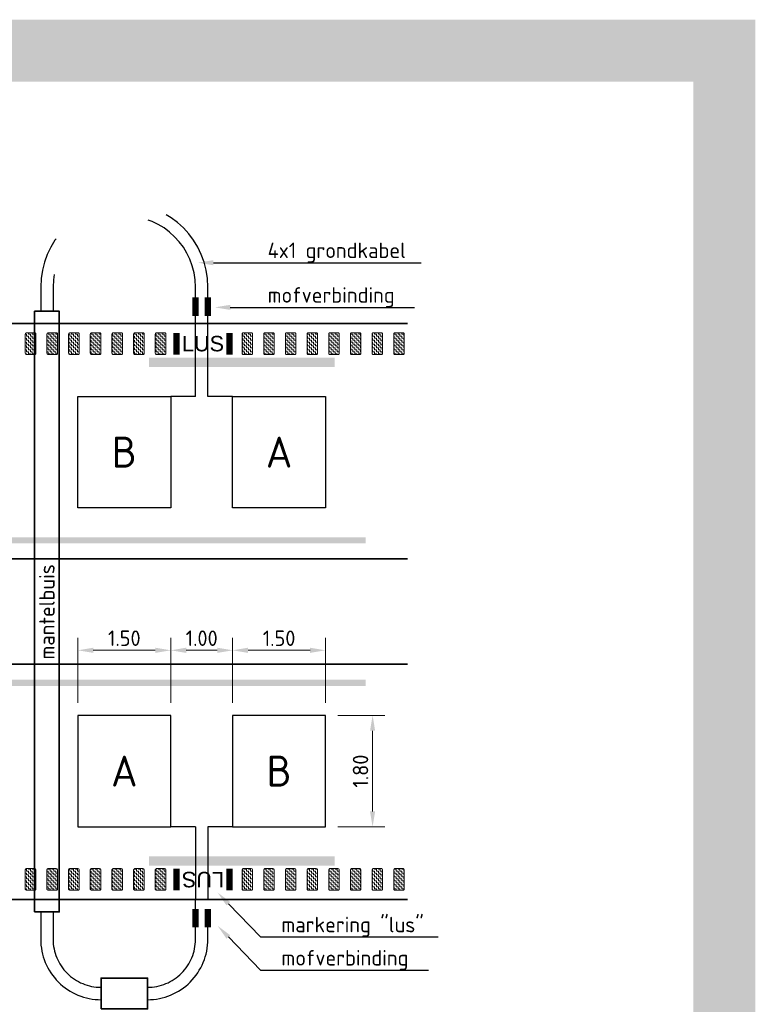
# Model space of a CAD drawing. Header units: metres. Extents: x -699 to 2316, y -1199 to 781.
# Tile 178 of 256: x -25 to -13, y -61 to -45. Entities that reach past the tile are written whole.
import ezdxf
from ezdxf import colors
from ezdxf.entities.mleader import LeaderData, LeaderLine
from ezdxf.enums import TextEntityAlignment as Align
from ezdxf.lldxf.tags import DXFTag
from ezdxf.math import Vec2, Vec3

# ---------------------------------------------------------------- set-up
doc = ezdxf.new("R2010")
doc.units = ezdxf.units.M
doc.header["$PDMODE"] = 1
doc.linetypes.add('NLCS-HIDDEN', pattern=[4, 2, -2])
doc.linetypes.add('VW-3-3_STREEP', pattern=[6, 3, -3])
for name, color, linetype, lineweight in [('N-WA-VW-MARKERING_DYNAMISCH-G', 7, 'Continuous', 35), ('N-WE-KL-MANTELBUIS-G', 7, 'Continuous', 35), ('N-WE-KL-TELPUNT_KABEL-G', 100, 'KL-TELPUNT', 35), ('N-WE-KL-TELPUNT_KABEL-GN', 100, 'NLCS-HIDDEN', 25), ('N-WE-KL-TELPUNT_TELKAST-G', 100, 'Continuous', 35), ('N-WE-VH-KANTVERHARDING-G', 210, 'Continuous', 35), ('N-WE-VH-VERHARDING_BETONSTRAATSTEEN-A', 252, 'Continuous', 18), ('N-WE-VW-MARKERING_LANGS_STREEP_33-G', 7, 'VW-3-3_STREEP', 13), ('N-WE-VW-MARKERING_LANGS_STREEP_DOORGETROKKEN-G', 7, 'Continuous', 13), ('N-WE-VW-MARKERING_SYMBOOL-G', 7, 'Continuous', 35), ('X-XX-AL-M', 7, 'Continuous', 18), ('X-XX-AL-T25', 7, 'Continuous', 25), ('X-XX-AL-T50', 130, 'Continuous', 50)]:
    doc.layers.add(name, color=color, linetype=linetype, lineweight=lineweight)
doc.styles.add('ariel', font='arial.ttf')
doc.styles.add('NLCS-ISO', font='NLCS-ISO.ttf')
doc.styles.add('NLCS-ISO-M100-T25', font='NLCS-ISO.ttf', dxfattribs={"height": 0.25})
doc.styles.get("Standard").update_dxf_attribs({"font": 'romans'})
tags = doc.linetypes.add('KL-TELPUNT', pattern='A,14,-1,["TP",Standard,S=1.8,R=0,X=1,Y=-0.9],-5,30', length=50).pattern_tags.tags
tags[6] = DXFTag(74, 10)
doc.dimstyles.new('NLCS-M100-T25-PIJL_A_L2_H1', dxfattribs={"dimscale": 0.1, "dimtxt": 2.5, "dimasz": 2.5, "dimexe": 2, "dimexo": 2, "dimgap": 0.7, "dimtad": 1, "dimzin": 0, "dimdsep": 46, "dimtxsty": 'NLCS-ISO-M100-T25', "dimcen": 0, "dimdle": 2, "dimclrd": 256, "dimclre": 256, "dimclrt": 256, "dimadec": 1, "dimazin": 0, "dimtfac": 1, "dimtdec": 3, "dimtofl": 0, "dimtmove": 0, "dimatfit": 3, "dimfxl": 2, "dimtfillclr": 256, "dimtolj": 1, "dimtzin": 0, "dimlwd": -1, "dimlwe": -1, "dimarcsym": 0})
pattern_1 = [(90, (2.636113, 76.951647), (-0.03175, 0.03175), [0.03175, -0.03175]), (180, (2.636113, 76.983397), (-0.03175, -0.03175), [0.03175, -0.03175])]

# ---------------------------------------------------------------- blocks, each defined once
blk = doc.blocks.new('*D1953')
at = {"layer": 'Defpoints', "color": 0, "transparency": 16777216}
for p in [(-20.251, -55.533), (-21.751, -56.583), (-20.251, -56.583)]:
    blk.add_point(p, dxfattribs=at)
at = {"layer": 'X-XX-AL-M', "transparency": 16777216}
for p, q in [((-21.751, -56.383), (-21.751, -55.333)), ((-20.251, -56.383), (-20.251, -55.333)), ((-21.501, -55.533), (-20.501, -55.533))]:
    blk.add_line(p, q, dxfattribs=at)
for points in [[(-21.501, -55.491), (-21.501, -55.575), (-21.751, -55.533)], [(-20.501, -55.491), (-20.501, -55.575), (-20.251, -55.533)]]:
    blk.add_solid(points, dxfattribs=at)
at = {"layer": 'X-XX-AL-M', "transparency": 16777216, "insert": (-21.001, -55.338), "char_height": 0.25, "attachment_point": 5, "style": 'NLCS-ISO-M100-T25'}
blk.add_mtext('\\A1;1.50', dxfattribs=at)
blk = doc.blocks.new('*D1954')
at = {"layer": 'Defpoints', "color": 0, "transparency": 16777216}
for p in [(-24.251, -55.533), (-24.251, -56.583), (-22.751, -56.583)]:
    blk.add_point(p, dxfattribs=at)
at = {"layer": 'X-XX-AL-M', "transparency": 16777216}
for p, q in [((-24.251, -56.383), (-24.251, -55.333)), ((-22.751, -56.383), (-22.751, -55.333)), ((-23.001, -55.533), (-24.001, -55.533))]:
    blk.add_line(p, q, dxfattribs=at)
for points in [[(-24.001, -55.491), (-24.001, -55.575), (-24.251, -55.533)], [(-23.001, -55.491), (-23.001, -55.575), (-22.751, -55.533)]]:
    blk.add_solid(points, dxfattribs=at)
at = {"layer": 'X-XX-AL-M', "transparency": 16777216, "insert": (-23.501, -55.338), "char_height": 0.25, "attachment_point": 5, "style": 'NLCS-ISO-M100-T25'}
blk.add_mtext('\\A1;1.50', dxfattribs=at)
blk = doc.blocks.new('*D1955')
at = {"layer": 'Defpoints', "color": 0, "transparency": 16777216}
for p in [(-21.751, -55.533), (-22.751, -56.583), (-21.751, -56.583)]:
    blk.add_point(p, dxfattribs=at)
at = {"layer": 'X-XX-AL-M', "transparency": 16777216}
for p, q in [((-22.751, -56.383), (-22.751, -55.333)), ((-21.751, -56.383), (-21.751, -55.333)), ((-22.501, -55.533), (-22.001, -55.533))]:
    blk.add_line(p, q, dxfattribs=at)
for points in [[(-22.501, -55.491), (-22.501, -55.575), (-22.751, -55.533)], [(-22.001, -55.491), (-22.001, -55.575), (-21.751, -55.533)]]:
    blk.add_solid(points, dxfattribs=at)
at = {"layer": 'X-XX-AL-M', "transparency": 16777216, "insert": (-22.251, -55.338), "char_height": 0.25, "attachment_point": 5, "style": 'NLCS-ISO-M100-T25'}
blk.add_mtext('\\A1;1.00', dxfattribs=at)
blk = doc.blocks.new('*D1956')
at = {"layer": 'Defpoints', "color": 0, "transparency": 16777216}
for p in [(-20.251, -56.583), (-20.251, -58.383), (-19.491, -58.383)]:
    blk.add_point(p, dxfattribs=at)
at = {"layer": 'X-XX-AL-M', "transparency": 16777216}
for p, q in [((-20.051, -56.583), (-19.291, -56.583)), ((-19.491, -56.833), (-19.491, -58.133)), ((-20.051, -58.383), (-19.291, -58.383))]:
    blk.add_line(p, q, dxfattribs=at)
for points in [[(-19.533, -56.833), (-19.45, -56.833), (-19.491, -56.583)], [(-19.533, -58.133), (-19.45, -58.133), (-19.491, -58.383)]]:
    blk.add_solid(points, dxfattribs=at)
at = {"layer": 'X-XX-AL-M', "transparency": 16777216, "insert": (-19.686, -57.483), "char_height": 0.25, "attachment_point": 5, "rotation": 90, "style": 'NLCS-ISO-M100-T25'}
blk.add_mtext('\\A1;1.80', dxfattribs=at)
blk = doc.blocks.new('tellus')
at = {"layer": 'N-WA-VW-MARKERING_DYNAMISCH-G', "lineweight": 9}
h = blk.add_hatch(dxfattribs=at)
h.set_pattern_fill('ZIGZAG', color=8, scale=0.01, angle=90, style=0)
h.set_pattern_definition(pattern_1)
edge = h.paths.add_edge_path()
edge.add_line((26.937, 21.536), (27.067, 21.536))
edge.add_arc((27.067, 21.556), 0.02, 270, 360)
edge.add_line((27.087, 21.556), (27.087, 21.866))
edge.add_arc((27.067, 21.866), 0.02, 0, 90)
edge.add_line((27.067, 21.886), (26.937, 21.886))
edge.add_arc((26.937, 21.866), 0.02, 90, 180)
edge.add_line((26.917, 21.866), (26.917, 21.556))
edge.add_arc((26.937, 21.556), 0.02, 180, 270)
h = blk.add_hatch(dxfattribs=at)
h.set_pattern_fill('ZIGZAG', color=8, scale=0.01, angle=90, style=0)
h.set_pattern_definition(pattern_1)
edge = h.paths.add_edge_path()
edge.add_line((27.287, 21.536), (27.417, 21.536))
edge.add_arc((27.417, 21.556), 0.02, 270, 360)
edge.add_line((27.437, 21.556), (27.437, 21.866))
edge.add_arc((27.417, 21.866), 0.02, 0, 90)
edge.add_line((27.417, 21.886), (27.287, 21.886))
edge.add_arc((27.287, 21.866), 0.02, 90, 180)
edge.add_line((27.267, 21.866), (27.267, 21.556))
edge.add_arc((27.287, 21.556), 0.02, 180, 270)
h = blk.add_hatch(dxfattribs=at)
h.set_pattern_fill('ZIGZAG', color=8, scale=0.01, angle=90, style=0)
h.set_pattern_definition(pattern_1)
edge = h.paths.add_edge_path()
edge.add_line((27.637, 21.536), (27.767, 21.536))
edge.add_arc((27.767, 21.556), 0.02, 270, 360)
edge.add_line((27.787, 21.556), (27.787, 21.866))
edge.add_arc((27.767, 21.866), 0.02, 0, 90)
edge.add_line((27.767, 21.886), (27.637, 21.886))
edge.add_arc((27.637, 21.866), 0.02, 90, 180)
edge.add_line((27.617, 21.866), (27.617, 21.556))
edge.add_arc((27.637, 21.556), 0.02, 180, 270)
h = blk.add_hatch(dxfattribs=at)
h.set_pattern_fill('ZIGZAG', color=8, scale=0.01, angle=90, style=0)
h.set_pattern_definition(pattern_1)
edge = h.paths.add_edge_path()
edge.add_line((27.987, 21.536), (28.117, 21.536))
edge.add_arc((28.117, 21.556), 0.02, 270, 360)
edge.add_line((28.137, 21.556), (28.137, 21.866))
edge.add_arc((28.117, 21.866), 0.02, 0, 90)
edge.add_line((28.117, 21.886), (27.987, 21.886))
edge.add_arc((27.987, 21.866), 0.02, 90, 180)
edge.add_line((27.967, 21.866), (27.967, 21.556))
edge.add_arc((27.987, 21.556), 0.02, 180, 270)
h = blk.add_hatch(dxfattribs=at)
h.set_pattern_fill('ZIGZAG', color=8, scale=0.01, angle=90, style=0)
h.set_pattern_definition(pattern_1)
edge = h.paths.add_edge_path()
edge.add_line((28.337, 21.536), (28.467, 21.536))
edge.add_arc((28.467, 21.556), 0.02, 270, 360)
edge.add_line((28.487, 21.556), (28.487, 21.866))
edge.add_arc((28.467, 21.866), 0.02, 0, 90)
edge.add_line((28.467, 21.886), (28.337, 21.886))
edge.add_arc((28.337, 21.866), 0.02, 90, 180)
edge.add_line((28.317, 21.866), (28.317, 21.556))
edge.add_arc((28.337, 21.556), 0.02, 180, 270)
h = blk.add_hatch(dxfattribs=at)
h.set_pattern_fill('ZIGZAG', color=8, scale=0.01, angle=90, style=0)
h.set_pattern_definition(pattern_1)
edge = h.paths.add_edge_path()
edge.add_line((28.687, 21.536), (28.817, 21.536))
edge.add_arc((28.817, 21.556), 0.02, 270, 360)
edge.add_line((28.837, 21.556), (28.837, 21.866))
edge.add_arc((28.817, 21.866), 0.02, 0, 90)
edge.add_line((28.817, 21.886), (28.687, 21.886))
edge.add_arc((28.687, 21.866), 0.02, 90, 180)
edge.add_line((28.667, 21.866), (28.667, 21.556))
edge.add_arc((28.687, 21.556), 0.02, 180, 270)
h = blk.add_hatch(dxfattribs=at)
h.set_pattern_fill('ZIGZAG', color=8, scale=0.01, angle=90, style=0)
h.set_pattern_definition(pattern_1)
edge = h.paths.add_edge_path()
edge.add_line((29.037, 21.536), (29.167, 21.536))
edge.add_arc((29.167, 21.556), 0.02, 270, 360)
edge.add_line((29.187, 21.556), (29.187, 21.866))
edge.add_arc((29.167, 21.866), 0.02, 0, 90)
edge.add_line((29.167, 21.886), (29.037, 21.886))
edge.add_arc((29.037, 21.866), 0.02, 90, 180)
edge.add_line((29.017, 21.866), (29.017, 21.556))
edge.add_arc((29.037, 21.556), 0.02, 180, 270)
h = blk.add_hatch(dxfattribs=at)
h.set_pattern_fill('ZIGZAG', color=8, scale=0.01, angle=90, style=0)
h.set_pattern_definition(pattern_1)
edge = h.paths.add_edge_path()
edge.add_line((30.437, 21.536), (30.567, 21.536))
edge.add_arc((30.567, 21.556), 0.02, 270, 360)
edge.add_line((30.587, 21.556), (30.587, 21.866))
edge.add_arc((30.567, 21.866), 0.02, 0, 90)
edge.add_line((30.567, 21.886), (30.437, 21.886))
edge.add_arc((30.437, 21.866), 0.02, 90, 180)
edge.add_line((30.417, 21.866), (30.417, 21.556))
edge.add_arc((30.437, 21.556), 0.02, 180, 270)
h = blk.add_hatch(dxfattribs=at)
h.set_pattern_fill('ZIGZAG', color=8, scale=0.01, angle=90, style=0)
h.set_pattern_definition(pattern_1)
edge = h.paths.add_edge_path()
edge.add_line((30.787, 21.536), (30.917, 21.536))
edge.add_arc((30.917, 21.556), 0.02, 270, 360)
edge.add_line((30.937, 21.556), (30.937, 21.866))
edge.add_arc((30.917, 21.866), 0.02, 0, 90)
edge.add_line((30.917, 21.886), (30.787, 21.886))
edge.add_arc((30.787, 21.866), 0.02, 90, 180)
edge.add_line((30.767, 21.866), (30.767, 21.556))
edge.add_arc((30.787, 21.556), 0.02, 180, 270)
h = blk.add_hatch(dxfattribs=at)
h.set_pattern_fill('ZIGZAG', color=8, scale=0.01, angle=90, style=0)
h.set_pattern_definition(pattern_1)
edge = h.paths.add_edge_path()
edge.add_line((31.137, 21.536), (31.267, 21.536))
edge.add_arc((31.267, 21.556), 0.02, 270, 360)
edge.add_line((31.287, 21.556), (31.287, 21.866))
edge.add_arc((31.267, 21.866), 0.02, 0, 90)
edge.add_line((31.267, 21.886), (31.137, 21.886))
edge.add_arc((31.137, 21.866), 0.02, 90, 180)
edge.add_line((31.117, 21.866), (31.117, 21.556))
edge.add_arc((31.137, 21.556), 0.02, 180, 270)
h = blk.add_hatch(dxfattribs=at)
h.set_pattern_fill('ZIGZAG', color=8, scale=0.01, angle=90, style=0)
h.set_pattern_definition(pattern_1)
edge = h.paths.add_edge_path()
edge.add_line((31.487, 21.536), (31.617, 21.536))
edge.add_arc((31.617, 21.556), 0.02, 270, 360)
edge.add_line((31.637, 21.556), (31.637, 21.866))
edge.add_arc((31.617, 21.866), 0.02, 0, 90)
edge.add_line((31.617, 21.886), (31.487, 21.886))
edge.add_arc((31.487, 21.866), 0.02, 90, 180)
edge.add_line((31.467, 21.866), (31.467, 21.556))
edge.add_arc((31.487, 21.556), 0.02, 180, 270)
h = blk.add_hatch(dxfattribs=at)
h.set_pattern_fill('ZIGZAG', color=8, scale=0.01, angle=90, style=0)
h.set_pattern_definition(pattern_1)
edge = h.paths.add_edge_path()
edge.add_line((31.837, 21.536), (31.967, 21.536))
edge.add_arc((31.967, 21.556), 0.02, 270, 360)
edge.add_line((31.987, 21.556), (31.987, 21.866))
edge.add_arc((31.967, 21.866), 0.02, 0, 90)
edge.add_line((31.967, 21.886), (31.837, 21.886))
edge.add_arc((31.837, 21.866), 0.02, 90, 180)
edge.add_line((31.817, 21.866), (31.817, 21.556))
edge.add_arc((31.837, 21.556), 0.02, 180, 270)
h = blk.add_hatch(dxfattribs=at)
h.set_pattern_fill('ZIGZAG', color=8, scale=0.01, angle=90, style=0)
h.set_pattern_definition(pattern_1)
edge = h.paths.add_edge_path()
edge.add_line((32.187, 21.536), (32.317, 21.536))
edge.add_arc((32.317, 21.556), 0.02, 270, 360)
edge.add_line((32.337, 21.556), (32.337, 21.866))
edge.add_arc((32.317, 21.866), 0.02, 0, 90)
edge.add_line((32.317, 21.886), (32.187, 21.886))
edge.add_arc((32.187, 21.866), 0.02, 90, 180)
edge.add_line((32.167, 21.866), (32.167, 21.556))
edge.add_arc((32.187, 21.556), 0.02, 180, 270)
h = blk.add_hatch(dxfattribs=at)
h.set_pattern_fill('ZIGZAG', color=8, scale=0.01, angle=90, style=0)
h.set_pattern_definition(pattern_1)
edge = h.paths.add_edge_path()
edge.add_line((32.537, 21.536), (32.667, 21.536))
edge.add_arc((32.667, 21.556), 0.02, 270, 360)
edge.add_line((32.687, 21.556), (32.687, 21.866))
edge.add_arc((32.667, 21.866), 0.02, 0, 90)
edge.add_line((32.667, 21.886), (32.537, 21.886))
edge.add_arc((32.537, 21.866), 0.02, 90, 180)
edge.add_line((32.517, 21.866), (32.517, 21.556))
edge.add_arc((32.537, 21.556), 0.02, 180, 270)
h = blk.add_hatch(dxfattribs=at)
h.set_pattern_fill('ZIGZAG', color=8, scale=0.01, angle=90, style=0)
h.set_pattern_definition(pattern_1)
edge = h.paths.add_edge_path()
edge.add_line((32.887, 21.536), (33.017, 21.536))
edge.add_arc((33.017, 21.556), 0.02, 270, 360)
edge.add_line((33.037, 21.556), (33.037, 21.866))
edge.add_arc((33.017, 21.866), 0.02, 0, 90)
edge.add_line((33.017, 21.886), (32.887, 21.886))
edge.add_arc((32.887, 21.866), 0.02, 90, 180)
edge.add_line((32.867, 21.866), (32.867, 21.556))
edge.add_arc((32.887, 21.556), 0.02, 180, 270)
h = blk.add_hatch(dxfattribs=at)
h.set_pattern_fill('ZIGZAG', color=8, scale=0.01, angle=90, style=0)
h.set_pattern_definition(pattern_1)
edge = h.paths.add_edge_path()
edge.add_line((26.937, 13.236), (27.067, 13.236))
edge.add_arc((27.067, 13.216), 0.02, 0, 90, ccw=False)
edge.add_line((27.087, 13.216), (27.087, 12.906))
edge.add_arc((27.067, 12.906), 0.02, 270, 360, ccw=False)
edge.add_line((27.067, 12.886), (26.937, 12.886))
edge.add_arc((26.937, 12.906), 0.02, 180, 270, ccw=False)
edge.add_line((26.917, 12.906), (26.917, 13.216))
edge.add_arc((26.937, 13.216), 0.02, 90, 180, ccw=False)
h = blk.add_hatch(dxfattribs=at)
h.set_pattern_fill('ZIGZAG', color=8, scale=0.01, angle=90, style=0)
h.set_pattern_definition(pattern_1)
edge = h.paths.add_edge_path()
edge.add_line((27.287, 13.236), (27.417, 13.236))
edge.add_arc((27.417, 13.216), 0.02, 0, 90, ccw=False)
edge.add_line((27.437, 13.216), (27.437, 12.906))
edge.add_arc((27.417, 12.906), 0.02, 270, 360, ccw=False)
edge.add_line((27.417, 12.886), (27.287, 12.886))
edge.add_arc((27.287, 12.906), 0.02, 180, 270, ccw=False)
edge.add_line((27.267, 12.906), (27.267, 13.216))
edge.add_arc((27.287, 13.216), 0.02, 90, 180, ccw=False)
h = blk.add_hatch(dxfattribs=at)
h.set_pattern_fill('ZIGZAG', color=8, scale=0.01, angle=90, style=0)
h.set_pattern_definition(pattern_1)
edge = h.paths.add_edge_path()
edge.add_line((27.637, 13.236), (27.767, 13.236))
edge.add_arc((27.767, 13.216), 0.02, 0, 90, ccw=False)
edge.add_line((27.787, 13.216), (27.787, 12.906))
edge.add_arc((27.767, 12.906), 0.02, 270, 360, ccw=False)
edge.add_line((27.767, 12.886), (27.637, 12.886))
edge.add_arc((27.637, 12.906), 0.02, 180, 270, ccw=False)
edge.add_line((27.617, 12.906), (27.617, 13.216))
edge.add_arc((27.637, 13.216), 0.02, 90, 180, ccw=False)
h = blk.add_hatch(dxfattribs=at)
h.set_pattern_fill('ZIGZAG', color=8, scale=0.01, angle=90, style=0)
h.set_pattern_definition(pattern_1)
edge = h.paths.add_edge_path()
edge.add_line((27.987, 13.236), (28.117, 13.236))
edge.add_arc((28.117, 13.216), 0.02, 0, 90, ccw=False)
edge.add_line((28.137, 13.216), (28.137, 12.906))
edge.add_arc((28.117, 12.906), 0.02, 270, 360, ccw=False)
edge.add_line((28.117, 12.886), (27.987, 12.886))
edge.add_arc((27.987, 12.906), 0.02, 180, 270, ccw=False)
edge.add_line((27.967, 12.906), (27.967, 13.216))
edge.add_arc((27.987, 13.216), 0.02, 90, 180, ccw=False)
h = blk.add_hatch(dxfattribs=at)
h.set_pattern_fill('ZIGZAG', color=8, scale=0.01, angle=90, style=0)
h.set_pattern_definition(pattern_1)
edge = h.paths.add_edge_path()
edge.add_line((28.337, 13.236), (28.467, 13.236))
edge.add_arc((28.467, 13.216), 0.02, 0, 90, ccw=False)
edge.add_line((28.487, 13.216), (28.487, 12.906))
edge.add_arc((28.467, 12.906), 0.02, 270, 360, ccw=False)
edge.add_line((28.467, 12.886), (28.337, 12.886))
edge.add_arc((28.337, 12.906), 0.02, 180, 270, ccw=False)
edge.add_line((28.317, 12.906), (28.317, 13.216))
edge.add_arc((28.337, 13.216), 0.02, 90, 180, ccw=False)
h = blk.add_hatch(dxfattribs=at)
h.set_pattern_fill('ZIGZAG', color=8, scale=0.01, angle=90, style=0)
h.set_pattern_definition(pattern_1)
edge = h.paths.add_edge_path()
edge.add_line((28.687, 13.236), (28.817, 13.236))
edge.add_arc((28.817, 13.216), 0.02, 0, 90, ccw=False)
edge.add_line((28.837, 13.216), (28.837, 12.906))
edge.add_arc((28.817, 12.906), 0.02, 270, 360, ccw=False)
edge.add_line((28.817, 12.886), (28.687, 12.886))
edge.add_arc((28.687, 12.906), 0.02, 180, 270, ccw=False)
edge.add_line((28.667, 12.906), (28.667, 13.216))
edge.add_arc((28.687, 13.216), 0.02, 90, 180, ccw=False)
h = blk.add_hatch(dxfattribs=at)
h.set_pattern_fill('ZIGZAG', color=8, scale=0.01, angle=90, style=0)
h.set_pattern_definition(pattern_1)
edge = h.paths.add_edge_path()
edge.add_line((29.037, 13.236), (29.167, 13.236))
edge.add_arc((29.167, 13.216), 0.02, 0, 90, ccw=False)
edge.add_line((29.187, 13.216), (29.187, 12.906))
edge.add_arc((29.167, 12.906), 0.02, 270, 360, ccw=False)
edge.add_line((29.167, 12.886), (29.037, 12.886))
edge.add_arc((29.037, 12.906), 0.02, 180, 270, ccw=False)
edge.add_line((29.017, 12.906), (29.017, 13.216))
edge.add_arc((29.037, 13.216), 0.02, 90, 180, ccw=False)
h = blk.add_hatch(dxfattribs=at)
h.set_pattern_fill('ZIGZAG', color=8, scale=0.01, angle=90, style=0)
h.set_pattern_definition(pattern_1)
edge = h.paths.add_edge_path()
edge.add_line((30.437, 13.236), (30.567, 13.236))
edge.add_arc((30.567, 13.216), 0.02, 0, 90, ccw=False)
edge.add_line((30.587, 13.216), (30.587, 12.906))
edge.add_arc((30.567, 12.906), 0.02, 270, 360, ccw=False)
edge.add_line((30.567, 12.886), (30.437, 12.886))
edge.add_arc((30.437, 12.906), 0.02, 180, 270, ccw=False)
edge.add_line((30.417, 12.906), (30.417, 13.216))
edge.add_arc((30.437, 13.216), 0.02, 90, 180, ccw=False)
h = blk.add_hatch(dxfattribs=at)
h.set_pattern_fill('ZIGZAG', color=8, scale=0.01, angle=90, style=0)
h.set_pattern_definition(pattern_1)
edge = h.paths.add_edge_path()
edge.add_line((30.787, 13.236), (30.917, 13.236))
edge.add_arc((30.917, 13.216), 0.02, 0, 90, ccw=False)
edge.add_line((30.937, 13.216), (30.937, 12.906))
edge.add_arc((30.917, 12.906), 0.02, 270, 360, ccw=False)
edge.add_line((30.917, 12.886), (30.787, 12.886))
edge.add_arc((30.787, 12.906), 0.02, 180, 270, ccw=False)
edge.add_line((30.767, 12.906), (30.767, 13.216))
edge.add_arc((30.787, 13.216), 0.02, 90, 180, ccw=False)
h = blk.add_hatch(dxfattribs=at)
h.set_pattern_fill('ZIGZAG', color=8, scale=0.01, angle=90, style=0)
h.set_pattern_definition(pattern_1)
edge = h.paths.add_edge_path()
edge.add_line((31.137, 13.236), (31.267, 13.236))
edge.add_arc((31.267, 13.216), 0.02, 0, 90, ccw=False)
edge.add_line((31.287, 13.216), (31.287, 12.906))
edge.add_arc((31.267, 12.906), 0.02, 270, 360, ccw=False)
edge.add_line((31.267, 12.886), (31.137, 12.886))
edge.add_arc((31.137, 12.906), 0.02, 180, 270, ccw=False)
edge.add_line((31.117, 12.906), (31.117, 13.216))
edge.add_arc((31.137, 13.216), 0.02, 90, 180, ccw=False)
h = blk.add_hatch(dxfattribs=at)
h.set_pattern_fill('ZIGZAG', color=8, scale=0.01, angle=90, style=0)
h.set_pattern_definition(pattern_1)
edge = h.paths.add_edge_path()
edge.add_line((31.487, 13.236), (31.617, 13.236))
edge.add_arc((31.617, 13.216), 0.02, 0, 90, ccw=False)
edge.add_line((31.637, 13.216), (31.637, 12.906))
edge.add_arc((31.617, 12.906), 0.02, 270, 360, ccw=False)
edge.add_line((31.617, 12.886), (31.487, 12.886))
edge.add_arc((31.487, 12.906), 0.02, 180, 270, ccw=False)
edge.add_line((31.467, 12.906), (31.467, 13.216))
edge.add_arc((31.487, 13.216), 0.02, 90, 180, ccw=False)
h = blk.add_hatch(dxfattribs=at)
h.set_pattern_fill('ZIGZAG', color=8, scale=0.01, angle=90, style=0)
h.set_pattern_definition(pattern_1)
edge = h.paths.add_edge_path()
edge.add_line((31.837, 13.236), (31.967, 13.236))
edge.add_arc((31.967, 13.216), 0.02, 0, 90, ccw=False)
edge.add_line((31.987, 13.216), (31.987, 12.906))
edge.add_arc((31.967, 12.906), 0.02, 270, 360, ccw=False)
edge.add_line((31.967, 12.886), (31.837, 12.886))
edge.add_arc((31.837, 12.906), 0.02, 180, 270, ccw=False)
edge.add_line((31.817, 12.906), (31.817, 13.216))
edge.add_arc((31.837, 13.216), 0.02, 90, 180, ccw=False)
h = blk.add_hatch(dxfattribs=at)
h.set_pattern_fill('ZIGZAG', color=8, scale=0.01, angle=90, style=0)
h.set_pattern_definition(pattern_1)
edge = h.paths.add_edge_path()
edge.add_line((32.187, 13.236), (32.317, 13.236))
edge.add_arc((32.317, 13.216), 0.02, 0, 90, ccw=False)
edge.add_line((32.337, 13.216), (32.337, 12.906))
edge.add_arc((32.317, 12.906), 0.02, 270, 360, ccw=False)
edge.add_line((32.317, 12.886), (32.187, 12.886))
edge.add_arc((32.187, 12.906), 0.02, 180, 270, ccw=False)
edge.add_line((32.167, 12.906), (32.167, 13.216))
edge.add_arc((32.187, 13.216), 0.02, 90, 180, ccw=False)
h = blk.add_hatch(dxfattribs=at)
h.set_pattern_fill('ZIGZAG', color=8, scale=0.01, angle=90, style=0)
h.set_pattern_definition(pattern_1)
edge = h.paths.add_edge_path()
edge.add_line((32.537, 13.236), (32.667, 13.236))
edge.add_arc((32.667, 13.216), 0.02, 0, 90, ccw=False)
edge.add_line((32.687, 13.216), (32.687, 12.906))
edge.add_arc((32.667, 12.906), 0.02, 270, 360, ccw=False)
edge.add_line((32.667, 12.886), (32.537, 12.886))
edge.add_arc((32.537, 12.906), 0.02, 180, 270, ccw=False)
edge.add_line((32.517, 12.906), (32.517, 13.216))
edge.add_arc((32.537, 13.216), 0.02, 90, 180, ccw=False)
h = blk.add_hatch(dxfattribs=at)
h.set_pattern_fill('ZIGZAG', color=8, scale=0.01, angle=90, style=0)
h.set_pattern_definition(pattern_1)
edge = h.paths.add_edge_path()
edge.add_line((32.887, 13.236), (33.017, 13.236))
edge.add_arc((33.017, 13.216), 0.02, 0, 90, ccw=False)
edge.add_line((33.037, 13.216), (33.037, 12.906))
edge.add_arc((33.017, 12.906), 0.02, 270, 360, ccw=False)
edge.add_line((33.017, 12.886), (32.887, 12.886))
edge.add_arc((32.887, 12.906), 0.02, 180, 270, ccw=False)
edge.add_line((32.867, 12.906), (32.867, 13.216))
edge.add_arc((32.887, 13.216), 0.02, 90, 180, ccw=False)
at = {"layer": 'N-WA-VW-MARKERING_DYNAMISCH-G', "color": 8, "lineweight": 9}
for points in [[(26.937, 21.536), (27.067, 21.536, 0.414214), (27.087, 21.556), (27.087, 21.866, 0.414214), (27.067, 21.886), (26.937, 21.886, 0.414214), (26.917, 21.866), (26.917, 21.556, 0.414214)], [(27.287, 21.536), (27.417, 21.536, 0.414214), (27.437, 21.556), (27.437, 21.866, 0.414214), (27.417, 21.886), (27.287, 21.886, 0.414214), (27.267, 21.866), (27.267, 21.556, 0.414214)], [(27.637, 21.536), (27.767, 21.536, 0.414214), (27.787, 21.556), (27.787, 21.866, 0.414214), (27.767, 21.886), (27.637, 21.886, 0.414214), (27.617, 21.866), (27.617, 21.556, 0.414214)], [(27.987, 21.536), (28.117, 21.536, 0.414214), (28.137, 21.556), (28.137, 21.866, 0.414214), (28.117, 21.886), (27.987, 21.886, 0.414214), (27.967, 21.866), (27.967, 21.556, 0.414214)], [(28.337, 21.536), (28.467, 21.536, 0.414214), (28.487, 21.556), (28.487, 21.866, 0.414214), (28.467, 21.886), (28.337, 21.886, 0.414214), (28.317, 21.866), (28.317, 21.556, 0.414214)], [(28.687, 21.536), (28.817, 21.536, 0.414214), (28.837, 21.556), (28.837, 21.866, 0.414214), (28.817, 21.886), (28.687, 21.886, 0.414214), (28.667, 21.866), (28.667, 21.556, 0.414214)], [(29.037, 21.536), (29.167, 21.536, 0.414214), (29.187, 21.556), (29.187, 21.866, 0.414214), (29.167, 21.886), (29.037, 21.886, 0.414214), (29.017, 21.866), (29.017, 21.556, 0.414214)], [(30.437, 21.536), (30.567, 21.536, 0.414214), (30.587, 21.556), (30.587, 21.866, 0.414214), (30.567, 21.886), (30.437, 21.886, 0.414214), (30.417, 21.866), (30.417, 21.556, 0.414214)], [(30.787, 21.536), (30.917, 21.536, 0.414214), (30.937, 21.556), (30.937, 21.866, 0.414214), (30.917, 21.886), (30.787, 21.886, 0.414214), (30.767, 21.866), (30.767, 21.556, 0.414214)], [(31.137, 21.536), (31.267, 21.536, 0.414214), (31.287, 21.556), (31.287, 21.866, 0.414214), (31.267, 21.886), (31.137, 21.886, 0.414214), (31.117, 21.866), (31.117, 21.556, 0.414214)], [(31.487, 21.536), (31.617, 21.536, 0.414214), (31.637, 21.556), (31.637, 21.866, 0.414214), (31.617, 21.886), (31.487, 21.886, 0.414214), (31.467, 21.866), (31.467, 21.556, 0.414214)], [(31.837, 21.536), (31.967, 21.536, 0.414214), (31.987, 21.556), (31.987, 21.866, 0.414214), (31.967, 21.886), (31.837, 21.886, 0.414214), (31.817, 21.866), (31.817, 21.556, 0.414214)], [(32.187, 21.536), (32.317, 21.536, 0.414214), (32.337, 21.556), (32.337, 21.866, 0.414214), (32.317, 21.886), (32.187, 21.886, 0.414214), (32.167, 21.866), (32.167, 21.556, 0.414214)], [(32.537, 21.536), (32.667, 21.536, 0.414214), (32.687, 21.556), (32.687, 21.866, 0.414214), (32.667, 21.886), (32.537, 21.886, 0.414214), (32.517, 21.866), (32.517, 21.556, 0.414214)], [(32.887, 21.536), (33.017, 21.536, 0.414214), (33.037, 21.556), (33.037, 21.866, 0.414214), (33.017, 21.886), (32.887, 21.886, 0.414214), (32.867, 21.866), (32.867, 21.556, 0.414214)], [(26.937, 13.236), (27.067, 13.236, -0.414214), (27.087, 13.216), (27.087, 12.906, -0.414214), (27.067, 12.886), (26.937, 12.886, -0.414214), (26.917, 12.906), (26.917, 13.216, -0.414214)], [(27.287, 13.236), (27.417, 13.236, -0.414214), (27.437, 13.216), (27.437, 12.906, -0.414214), (27.417, 12.886), (27.287, 12.886, -0.414214), (27.267, 12.906), (27.267, 13.216, -0.414214)], [(27.637, 13.236), (27.767, 13.236, -0.414214), (27.787, 13.216), (27.787, 12.906, -0.414214), (27.767, 12.886), (27.637, 12.886, -0.414214), (27.617, 12.906), (27.617, 13.216, -0.414214)], [(27.987, 13.236), (28.117, 13.236, -0.414214), (28.137, 13.216), (28.137, 12.906, -0.414214), (28.117, 12.886), (27.987, 12.886, -0.414214), (27.967, 12.906), (27.967, 13.216, -0.414214)], [(28.337, 13.236), (28.467, 13.236, -0.414214), (28.487, 13.216), (28.487, 12.906, -0.414214), (28.467, 12.886), (28.337, 12.886, -0.414214), (28.317, 12.906), (28.317, 13.216, -0.414214)], [(28.687, 13.236), (28.817, 13.236, -0.414214), (28.837, 13.216), (28.837, 12.906, -0.414214), (28.817, 12.886), (28.687, 12.886, -0.414214), (28.667, 12.906), (28.667, 13.216, -0.414214)], [(29.037, 13.236), (29.167, 13.236, -0.414214), (29.187, 13.216), (29.187, 12.906, -0.414214), (29.167, 12.886), (29.037, 12.886, -0.414214), (29.017, 12.906), (29.017, 13.216, -0.414214)], [(30.437, 13.236), (30.567, 13.236, -0.414214), (30.587, 13.216), (30.587, 12.906, -0.414214), (30.567, 12.886), (30.437, 12.886, -0.414214), (30.417, 12.906), (30.417, 13.216, -0.414214)], [(30.787, 13.236), (30.917, 13.236, -0.414214), (30.937, 13.216), (30.937, 12.906, -0.414214), (30.917, 12.886), (30.787, 12.886, -0.414214), (30.767, 12.906), (30.767, 13.216, -0.414214)], [(31.137, 13.236), (31.267, 13.236, -0.414214), (31.287, 13.216), (31.287, 12.906, -0.414214), (31.267, 12.886), (31.137, 12.886, -0.414214), (31.117, 12.906), (31.117, 13.216, -0.414214)], [(31.487, 13.236), (31.617, 13.236, -0.414214), (31.637, 13.216), (31.637, 12.906, -0.414214), (31.617, 12.886), (31.487, 12.886, -0.414214), (31.467, 12.906), (31.467, 13.216, -0.414214)], [(31.837, 13.236), (31.967, 13.236, -0.414214), (31.987, 13.216), (31.987, 12.906, -0.414214), (31.967, 12.886), (31.837, 12.886, -0.414214), (31.817, 12.906), (31.817, 13.216, -0.414214)], [(32.187, 13.236), (32.317, 13.236, -0.414214), (32.337, 13.216), (32.337, 12.906, -0.414214), (32.317, 12.886), (32.187, 12.886, -0.414214), (32.167, 12.906), (32.167, 13.216, -0.414214)], [(32.537, 13.236), (32.667, 13.236, -0.414214), (32.687, 13.216), (32.687, 12.906, -0.414214), (32.667, 12.886), (32.537, 12.886, -0.414214), (32.517, 12.906), (32.517, 13.216, -0.414214)], [(32.887, 13.236), (33.017, 13.236, -0.414214), (33.037, 13.216), (33.037, 12.906, -0.414214), (33.017, 12.886), (32.887, 12.886, -0.414214), (32.867, 12.906), (32.867, 13.216, -0.414214)]]:
    blk.add_lwpolyline(points, format="xyb", close=True, dxfattribs=at)
at = {"layer": 'N-WE-KL-MANTELBUIS-G', "color": 3, "const_width": 1}
blk.add_lwpolyline([(0, 26.443), (38.206, 26.443), (38.206, 0), (0, 0)], close=True, dxfattribs=at)
at = {"layer": 'N-WE-KL-MANTELBUIS-G'}
blk.add_lwpolyline([(27.066, 12.536), (27.466, 12.536), (27.466, 22.236), (27.066, 22.236)], close=True, dxfattribs=at)
at = {"layer": 'N-WE-KL-TELPUNT_KABEL-G', "linetype": 'Continuous', "lineweight": 25}
for p, q in [((29.666, 20.861), (29.666, 22.036)), ((29.866, 20.861), (29.866, 22.036)), ((29.666, 20.861), (29.266, 20.861)), ((30.266, 20.861), (29.866, 20.861)), ((29.666, 13.911), (29.266, 13.911)), ((29.666, 13.911), (29.666, 12.736)), ((29.866, 13.911), (29.866, 12.736)), ((30.266, 13.911), (29.866, 13.911))]:
    blk.add_line(p, q, dxfattribs=at)
at = {"layer": 'N-WE-KL-TELPUNT_KABEL-G', "const_width": 0.1}
for points in [[(29.666, 22.461), (29.666, 22.161)], [(29.866, 22.461), (29.866, 22.161)], [(29.666, 12.286), (29.666, 12.586)], [(29.866, 12.286), (29.866, 12.586)]]:
    blk.add_lwpolyline(points, dxfattribs=at)
at = {"layer": 'N-WE-KL-TELPUNT_KABEL-G', "linetype": 'Continuous', "lineweight": 25}
for points in [[(27.766, 20.861), (29.266, 20.861), (29.266, 19.061), (27.766, 19.061)], [(30.266, 20.861), (31.766, 20.861), (31.766, 19.061), (30.266, 19.061)], [(27.766, 13.911), (29.266, 13.911), (29.266, 15.711), (27.766, 15.711)], [(30.266, 13.911), (31.766, 13.911), (31.766, 15.711), (30.266, 15.711)]]:
    blk.add_lwpolyline(points, close=True, dxfattribs=at)
at = {"layer": 'N-WE-KL-TELPUNT_KABEL-GN', "flags": 128}
for points in [[(29.866, 22.036), (29.866, 22.626, 1), (27.166, 22.626), (27.166, 22.236)], [(29.666, 22.036), (29.666, 22.626, 1), (27.366, 22.626), (27.366, 22.236)], [(28.891, 11.12, 0.414214), (29.866, 12.095), (29.866, 12.736)], [(28.891, 11.32, 0.414214), (29.666, 12.095), (29.666, 12.736)], [(27.166, 12.536), (27.166, 12.095, 0.414214), (28.141, 11.12)], [(27.366, 12.536), (27.366, 12.095, 0.414214), (28.141, 11.32)]]:
    blk.add_lwpolyline(points, format="xyb", dxfattribs=at)
at = {"layer": 'N-WE-KL-TELPUNT_TELKAST-G'}
blk.add_lwpolyline([(28.141, 10.97), (28.891, 10.97), (28.891, 11.47), (28.141, 11.47)], close=True, dxfattribs=at)
at = {"layer": 'N-WE-VH-KANTVERHARDING-G'}
for p, q in [((22.414, 22.036), (33.087, 22.036)), ((22.414, 18.236), (33.087, 18.236)), ((22.414, 16.536), (33.087, 16.536)), ((22.414, 12.736), (33.087, 12.736))]:
    blk.add_line(p, q, dxfattribs=at)
at = {"layer": 'N-WE-VW-MARKERING_LANGS_STREEP_33-G', "color": 253, "linetype": 'Continuous'}
for points in [[(28.915, 21.486), (31.915, 21.486), (28.915, 21.336), (31.915, 21.336)], [(28.915, 13.286), (31.915, 13.286), (28.915, 13.436), (31.915, 13.436)]]:
    blk.add_solid(points, dxfattribs=at)
at = {"layer": 'N-WE-VW-MARKERING_LANGS_STREEP_DOORGETROKKEN-G', "color": 253, "linetype": 'Continuous'}
for points in [[(22.665, 18.586), (32.415, 18.586), (22.665, 18.486), (32.415, 18.486)], [(22.665, 16.186), (32.415, 16.186), (22.665, 16.286), (32.415, 16.286)]]:
    blk.add_solid(points, dxfattribs=at)
at = {"layer": 'N-WE-VW-MARKERING_SYMBOOL-G', "const_width": 0.1}
for points in [[(29.358, 21.886), (29.358, 21.536)], [(30.216, 21.886), (30.216, 21.536)], [(29.358, 12.886), (29.358, 13.236)], [(30.216, 12.886), (30.216, 13.236)]]:
    blk.add_lwpolyline(points, dxfattribs=at)
at = {"layer": 'N-WE-VW-MARKERING_SYMBOOL-G', "char_height": 0.25, "attachment_point": 5, "style": 'ariel'}
for insert, rotation in [((29.787, 21.711), 360), ((29.787, 13.061), 180)]:
    blk.add_mtext('LUS', dxfattribs=dict(at, insert=insert, rotation=rotation))
at = {"layer": 'X-XX-AL-T25', "insert": (27.391, 16.612), "char_height": 0.25, "attachment_point": 7, "rotation": 90, "style": 'NLCS-ISO-M100-T25'}
blk.add_mtext('mantelbuis', dxfattribs=at)
at = {"layer": 'X-XX-AL-T50', "style": 'NLCS-ISO'}
for s, p in [('B', (28.516, 19.961)), ('A', (31.016, 19.961)), ('A', (28.516, 14.811)), ('B', (31.016, 14.811))]:
    blk.add_text(s, height=0.5, dxfattribs=at).set_placement(p, align=Align.MIDDLE_CENTER)
at = {"layer": 'X-XX-AL-M'}
for base, p1, p2, picture, middle in [((27.766, 16.761), (29.266, 15.711), (27.766, 15.711), '*D1954', (28.516, 16.956)), ((30.266, 16.761), (29.266, 15.711), (30.266, 15.711), '*D1955', (29.766, 16.956)), ((31.766, 16.761), (30.266, 15.711), (31.766, 15.711), '*D1953', (31.016, 16.956))]:
    dim = blk.add_linear_dim(base=base, p1=p1, p2=p2, dimstyle='NLCS-M100-T25-PIJL_A_L2_H1', dxfattribs=at)
    dim.commit()
    dim.dimension.update_dxf_attribs({"geometry": picture, "text_midpoint": middle, "insert": (52.017, 72.294)})
dim = blk.add_linear_dim(base=(32.526, 13.911), p1=(31.766, 15.711), p2=(31.766, 13.911), angle=90, dimstyle='NLCS-M100-T25-PIJL_A_L2_H1', dxfattribs=at)
dim.commit()
dim.dimension.update_dxf_attribs({"geometry": '*D1956', "text_midpoint": (32.331, 14.811), "insert": (52.017, 72.294)})
at = {"layer": 'X-XX-AL-T25'}
ml = blk.add_multileader_mtext('Standard', dxfattribs=at)
ml.set_content('4x1 grondkabel', color=256, style='NLCS-ISO-M100-T25')
ml.set_leader_properties(color=256, linetype='ByLayer', lineweight=-1)
ml.build(insert=Vec2(0, 0))
ml.multileader.update_dxf_attribs({"text_left_attachment_type": 5, "text_right_attachment_type": 5, "dogleg_length": 0.25, "arrow_head_size": 0.25})
ctx = ml.context
ctx.base_point, ctx.char_height, ctx.arrow_head_size, ctx.landing_gap_size, ctx.plane_origin = Vec3(30.741, 23.019), 0.25, 0.25, 0.09, Vec3(71.681, 86.487)
ctx.left_attachment, ctx.right_attachment = 5, 5
notes = []
notes.append((ctx, [(0, (1, 1, 0), (30.491, 23.019), (1, 0), 0.25, [(0, [(29.704, 23.019)], 0, [])])]))
ctx.mtext.insert, ctx.mtext.flow_direction = Vec3(30.831, 23.344), 5
ml = blk.add_multileader_mtext('Standard', dxfattribs=at)
ml.set_content('mofverbinding', color=256, style='NLCS-ISO-M100-T25')
ml.set_leader_properties(color=256, linetype='ByLayer', lineweight=-1)
ml.build(insert=Vec2(0, 0))
ml.multileader.update_dxf_attribs({"text_left_attachment_type": 5, "text_right_attachment_type": 5, "dogleg_length": 0.25, "arrow_head_size": 0.25})
ctx = ml.context
ctx.base_point, ctx.char_height, ctx.arrow_head_size, ctx.landing_gap_size, ctx.plane_origin = Vec3(30.741, 22.298), 0.25, 0.25, 0.09, Vec3(71.681, 85.766)
ctx.left_attachment, ctx.right_attachment = 5, 5
notes.append((ctx, [(0, (1, 1, 0), (30.491, 22.298), (1, 0), 0.25, [(0, [(29.978, 22.298)], 0, [])])]))
ctx.mtext.insert, ctx.mtext.flow_direction = Vec3(30.831, 22.623), 5
ml = blk.add_multileader_mtext('Standard', dxfattribs=at)
ml.set_content('markering "lus"', color=256, style='NLCS-ISO-M100-T25')
ml.set_leader_properties(color=256, linetype='ByLayer', lineweight=-1)
ml.build(insert=Vec2(0, 0))
ml.multileader.update_dxf_attribs({"text_left_attachment_type": 5, "text_right_attachment_type": 5, "dogleg_length": 0.25, "arrow_head_size": 0.25})
ctx = ml.context
ctx.base_point, ctx.char_height, ctx.arrow_head_size, ctx.landing_gap_size, ctx.plane_origin = Vec3(30.963, 12.133), 0.25, 0.25, 0.09, Vec3(-13.715, 70.408)
ctx.left_attachment, ctx.right_attachment = 5, 5
notes.append((ctx, [(0, (1, 1, 0), (30.713, 12.133), (1, 0), 0.25, [(0, [(30.023, 12.85)], 0, [])])]))
ctx.mtext.insert, ctx.mtext.flow_direction = Vec3(31.053, 12.458), 5
ml = blk.add_multileader_mtext('Standard', dxfattribs=at)
ml.set_content('mofverbinding', color=256, style='NLCS-ISO-M100-T25')
ml.set_leader_properties(color=256, linetype='ByLayer', lineweight=-1)
ml.build(insert=Vec2(0, 0))
ml.multileader.update_dxf_attribs({"text_left_attachment_type": 5, "text_right_attachment_type": 5, "dogleg_length": 0.25, "arrow_head_size": 0.25})
ctx = ml.context
ctx.base_point, ctx.char_height, ctx.arrow_head_size, ctx.landing_gap_size, ctx.plane_origin = Vec3(30.963, 11.596), 0.25, 0.25, 0.09, Vec3(-13.715, 69.871)
ctx.left_attachment, ctx.right_attachment = 5, 5
notes.append((ctx, [(0, (1, 1, 0), (30.713, 11.596), (1, 0), 0.25, [(0, [(30.023, 12.313)], 0, [])])]))
ctx.mtext.insert, ctx.mtext.flow_direction = Vec3(31.053, 11.921), 5
for ctx, leaders in notes:
    for number, flags, end, landing, length, lines in leaders:
        leader = LeaderData()
        leader.index, (leader.has_last_leader_line, leader.has_dogleg_vector, leader.attachment_direction) = number, flags
        leader.last_leader_point, leader.dogleg_vector, leader.dogleg_length = Vec3(end), Vec3(landing), length
        for number, points, colour, breaks in lines:
            line = LeaderLine()
            line.index, line.vertices, line.color, line.breaks = number, Vec3.list(points), colors.encode_raw_color(colour), breaks
            leader.lines.append(line)
        ctx.leaders.append(leader)

msp = doc.modelspace()

# ---------------------------------------------------------------- block references
at = {"layer": 'N-WE-VH-VERHARDING_BETONSTRAATSTEEN-A'}
msp.add_blockref('tellus', (-52.0171, -72.2941), dxfattribs=at)

doc.saveas('drawing.dxf')
